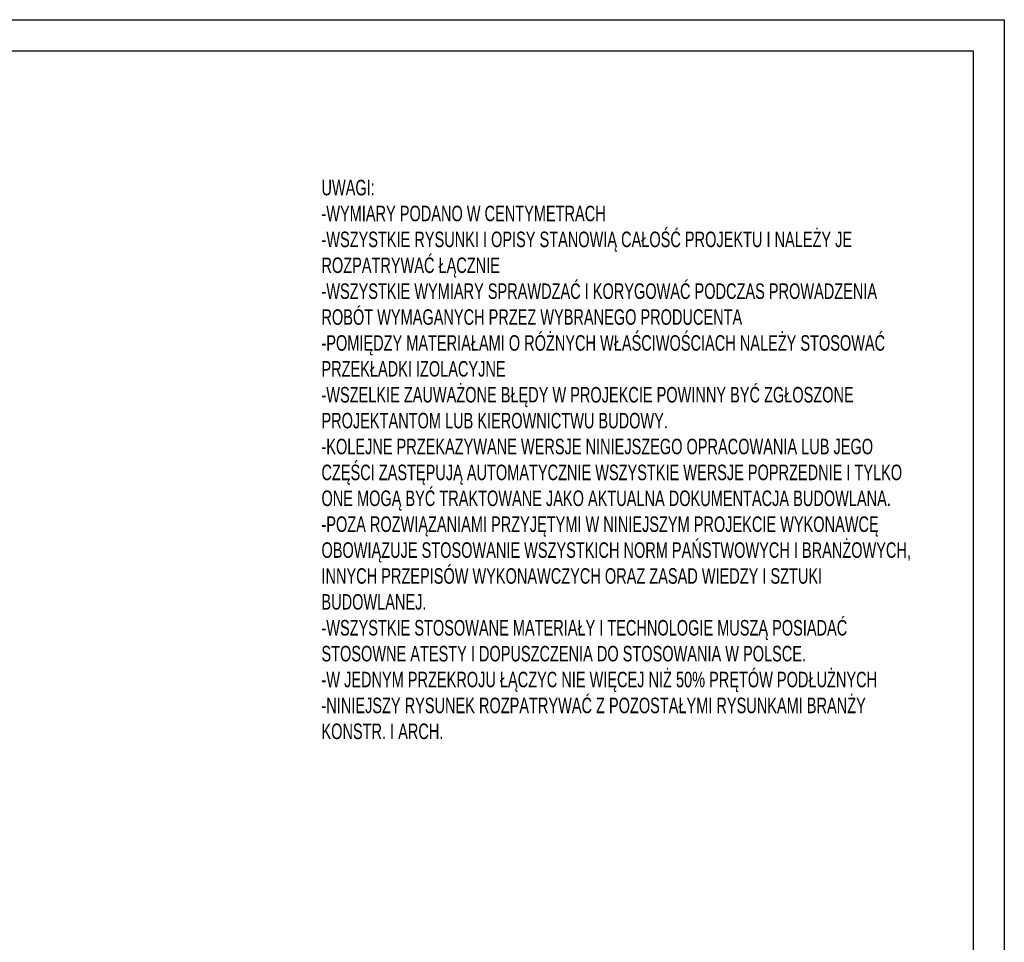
# Model space of a CAD drawing. Header units: millimetres. Extents: x -5773 to -2898, y -9833 to -1081.
# Tile 29 of 53: x -3295 to -2898, y -5492 to -5120. Entities that reach past the tile are written whole.
import ezdxf

# ---------------------------------------------------------------- set-up
doc = ezdxf.new("R2010")
doc.units = ezdxf.units.MM
doc.header["$LTSCALE"] = 25
doc.layers.add('BA_ram', color=2, linetype='Continuous')
doc.layers.add('BA_txs', color=2, linetype='Continuous')
doc.styles.add('BIKTS', font='bikromsw.shx', dxfattribs={"width": 0.85})

msp = doc.modelspace()

# ---------------------------------------------------------------- linework, layer by layer
at = {"layer": 'BA_ram', "color": 1}
msp.add_lwpolyline([(-3948.26, -5862.8), (-3948.26, -5120.3), (-2898.26, -5120.3), (-2898.26, -5862.8)], close=True, dxfattribs=at)
at = {"layer": 'BA_ram'}
msp.add_lwpolyline([(-3898.26, -5850.3), (-3898.26, -5132.8), (-2910.76, -5132.8), (-2910.76, -5850.3)], close=True, dxfattribs=at)

# ---------------------------------------------------------------- texts
at = {"layer": 'BA_txs', "insert": (-3173.1, -5184.73), "char_height": 6.25, "width": 244.0351, "attachment_point": 1, "style": 'BIKTS'}
msp.add_mtext('{\\W0.7;UWAGI:\\P-WYMIARY PODANO W CENTYMETRACH\\P-WSZYSTKIE RYSUNKI I OPISY STANOWIĄ CAŁOŚĆ PROJEKTU I NALEŻY JE ROZPATRYWAĆ ŁĄCZNIE\\P-WSZYSTKIE WYMIARY SPRAWDZAĆ I KORYGOWAĆ PODCZAS PROWADZENIA ROBÓT WYMAGANYCH PRZEZ WYBRANEGO PRODUCENTA\\P-POMIĘDZY MATERIAŁAMI O RÓŻNYCH WŁAŚCIWOŚCIACH NALEŻY STOSOWAĆ PRZEKŁADKI IZOLACYJNE\\P-WSZELKIE ZAUWAŻONE BŁĘDY W PROJEKCIE POWINNY BYĆ ZGŁOSZONE PROJEKTANTOM LUB KIEROWNICTWU BUDOWY.\\P-KOLEJNE PRZEKAZYWANE WERSJE NINIEJSZEGO OPRACOWANIA LUB JEGO CZĘŚCI ZASTĘPUJĄ AUTOMATYCZNIE WSZYSTKIE WERSJE POPRZEDNIE I TYLKO ONE MOGĄ BYĆ TRAKTOWANE JAKO AKTUALNA DOKUMENTACJA BUDOWLANA.\\P-POZA ROZWIĄZANIAMI PRZYJĘTYMI W NINIEJSZYM PROJEKCIE WYKONAWCĘ OBOWIĄZUJE STOSOWANIE WSZYSTKICH NORM PAŃSTWOWYCH I BRANŻOWYCH, INNYCH PRZEPISÓW WYKONAWCZYCH ORAZ ZASAD WIEDZY I SZTUKI BUDOWLANEJ.\\P-WSZYSTKIE STOSOWANE MATERIAŁY I TECHNOLOGIE MUSZĄ POSIADAĆ STOSOWNE ATESTY I DOPUSZCZENIA DO STOSOWANIA W POLSCE.\\P\\C2;-W JEDNYM PRZEKROJU ŁĄCZYC NIE WIĘCEJ NIŻ 50% PRĘTÓW PODŁUŻNYCH\\P-NINIEJSZY RYSUNEK ROZPATRYWAĆ Z POZOSTAŁYMI RYSUNKAMI BRANŻY KONSTR. I ARCH.}', dxfattribs=at)

doc.saveas('drawing.dxf')
